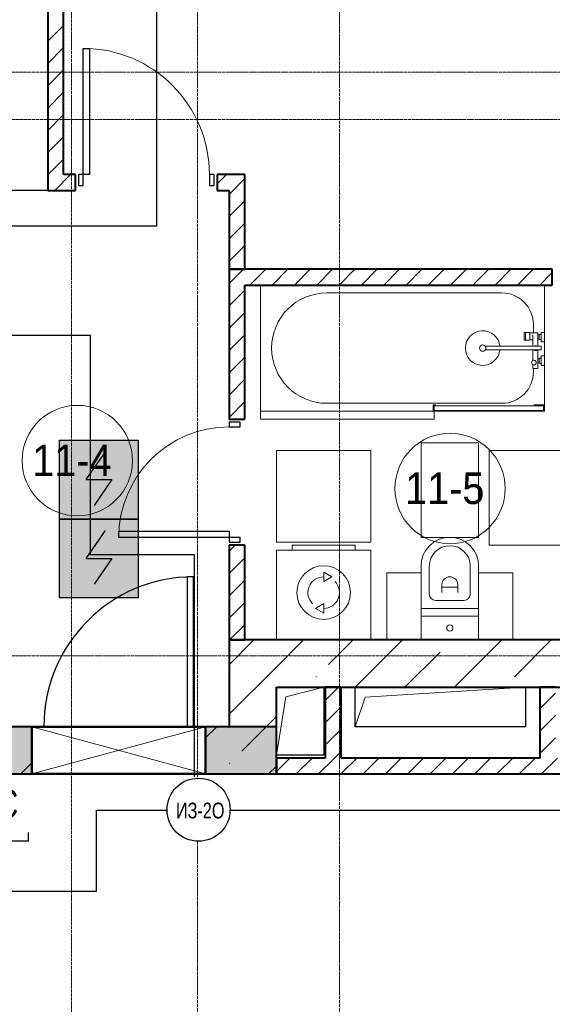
# Model space of a CAD drawing. Header units: millimetres. Extents: x -816133 to 919604, y 87941 to 147341.
# Tile 147 of 256: x -14880 to -11502, y 129264 to 135506. Entities that reach past the tile are written whole.
import ezdxf

# ---------------------------------------------------------------- set-up
doc = ezdxf.new("R2010")
doc.units = ezdxf.units.MM
doc.set_wipeout_variables(frame=1)
doc.linetypes.add('ADSK_Линия сетки', pattern=[25, 20, -2.5, 0, -2.5])
doc.linetypes.add('Линия сетки', pattern=[25, 20, -2.5, 0, -2.5])
for name, color, linetype, lineweight in [('_АПС_Оборудование', 1, 'Continuous', 30), ('A-000-M_MASS', 7, 'Continuous', 18), ('A-010-A_ROOM', 7, 'Continuous', 20), ('A-200-M_WALL', 7, 'Continuous', 18), ('A-200-M_WALL_EXT', 7, 'Continuous', 18), ('A-200-M_WALL_INT', 7, 'Continuous', 18), ('A-200-M_WALL_PAT', 7, 'Continuous', 40), ('A-314-M_WINDOW', 7, 'Continuous', 18), ('A-325-M_DOOR', 7, 'Continuous', 18), ('A-325-M_DOOR_PANEL', 7, 'Continuous', 30), ('A-700-M_FFE', 7, 'Continuous', 18), ('E-610-M_EPS', 7, 'Continuous', 18), ('M-520-M_DRAINAGE_FW', 7, 'Continuous', 18), ('Z-030-M_GRID', 7, 'Continuous', 9), ('Z-060-M_DETAIL', 7, 'Continuous', 18), ('СОУЭ', 1, 'Continuous', 30), ('СС-011-ПОЖ-СИГНАЛИЗАЦИЯ', 1, 'Continuous', 30), ('УГО АПС и АПЗ$0$_АПС_Оборудование', 1, 'Continuous', 30), ('УГО АПС и АПЗ$0$СС-011-ПОЖ-СИГНАЛИЗАЦИЯ', 1, 'Continuous', 30)]:
    doc.layers.add(name, color=color, linetype=linetype, lineweight=lineweight)
doc.layers.add('EI_HATCH_GALV', color=7, linetype='Continuous')
doc.layers.add('АПС', color=5, linetype='Continuous')
doc.styles.add('Arial Narrow', font='ARIALN.TTF', dxfattribs={"width": 0.9, "height": 600})
doc.styles.add('Arial_2', font='arial.ttf', dxfattribs={"width": 0.9, "height": 400})

# ---------------------------------------------------------------- blocks, each defined once
blk = doc.blocks.new('10эт')
at = {"layer": 'A-200-M_WALL_PAT', "lineweight": 18}
h = blk.add_hatch(color=9, dxfattribs=at)
h.paths.add_polyline_path([(346783.5, 129601.1), (347051.7, 129601.1), (347051.7, 129901.1), (346601.5, 129901.1), (346601.5, 129601.1)])
h.paths.add_polyline_path([(345501.5, 129601.1), (345501.5, 129901.1), (345051.7, 129901.1), (345051.7, 129601.1)])
at = {"layer": 'A-000-M_MASS', "color": 9}
for p, q in [((347111.7, 130091.1), (347351.7, 130151.1)), ((347614.2, 130088.6), (348631.7, 130151.1)), ((347051.7, 129721.1), (347111.7, 130091.1)), ((347551.7, 129901.1), (347614.2, 130088.6))]:
    blk.add_line(p, q, dxfattribs=at)
at = {"layer": 'A-000-M_MASS', "color": 9, "lineweight": 30}
for p, q in [((347351.7, 130151.1), (347351.7, 129721.1)), ((347551.7, 129901.1), (347551.7, 130151.1)), ((348631.7, 130151.1), (348631.7, 129901.1)), ((348631.7, 129901.1), (347551.7, 129901.1)), ((347351.7, 129721.1), (347051.7, 129721.1))]:
    blk.add_line(p, q, dxfattribs=at)
at = {"layer": 'A-010-A_ROOM', "color": 9}
for centre in [(345788.8, 131588), (348153.2, 131411.1)]:
    blk.add_circle(centre, 350, dxfattribs=at)
at = {"layer": 'A-200-M_WALL', "color": 9}
for p, q in [((345601.7, 133301.5), (342151.7, 133301.5)), ((342151.7, 133301.5), (345601.7, 133301.5)), ((345601.7, 133300.7), (344652.1, 133300.7)), ((344652.1, 133300.7), (345601.7, 133300.7)), ((345601.7, 133301.1), (345601.7, 133300.7))]:
    blk.add_line(p, q, dxfattribs=at)
at = {"layer": 'A-200-M_WALL', "color": 9, "lineweight": 40}
for p, q in [((345501.5, 129901.1), (345051.7, 129901.1)), ((347051.7, 129901.1), (346601.5, 129901.1)), ((347051.7, 129601.1), (347051.7, 129901.1)), ((345051.7, 129601.1), (345501.5, 129601.1)), ((346601.5, 129601.1), (347051.7, 129601.1))]:
    blk.add_line(p, q, dxfattribs=at)
at = {"layer": 'A-200-M_WALL_EXT', "color": 9, "lineweight": 40}
for p, q in [((347051.7, 130451.1), (346751.7, 130451.1)), ((346751.7, 130451.1), (346751.7, 129901.1)), ((352251.7, 130451.1), (347051.7, 130451.1)), ((347051.7, 130151.1), (352251.7, 130151.1)), ((347051.7, 129601.1), (347051.7, 130151.1)), ((345501.5, 129901.1), (345351.7, 129901.1)), ((346751.7, 129901.1), (346601.7, 129901.1)), ((346601.7, 129901.1), (346601.7, 129601.1)), ((345051.7, 129601.1), (345501.5, 129601.1)), ((346601.7, 129601.1), (346751.7, 129601.1)), ((346751.7, 129601.1), (347051.7, 129601.1))]:
    blk.add_line(p, q, dxfattribs=at)
at = {"layer": 'A-200-M_WALL_INT', "color": 9, "lineweight": 40}
for p, q in [((345601.7, 136951.1), (345601.7, 133401.1)), ((345701.7, 133401.1), (345701.7, 136951.1)), ((345601.7, 133401.1), (345601.7, 133301.1)), ((345776.7, 133401.1), (345701.7, 133401.1)), ((345776.7, 133301.1), (345776.7, 133401.1)), ((346751.7, 133401.1), (346676.7, 133401.1)), ((346676.7, 133401.1), (346676.7, 133301.1)), ((346851.7, 133401.1), (346751.7, 133401.1)), ((346851.7, 132801.1), (346851.7, 133401.1)), ((345601.7, 133301.1), (345776.7, 133301.1)), ((346676.7, 133301.1), (346751.7, 133301.1)), ((346751.7, 133301.1), (346751.7, 132801.1)), ((346851.7, 132801.1), (346751.7, 132801.1)), ((346751.7, 132801.1), (346751.7, 131851.1)), ((346751.7, 132801.1), (346851.7, 132801.1)), ((348801.7, 132801.1), (346851.7, 132801.1)), ((348801.7, 132701.1), (348801.7, 132801.1)), ((346851.7, 131851.1), (346851.7, 132701.1)), ((346851.7, 132701.1), (348801.7, 132701.1)), ((346751.7, 131851.1), (346851.7, 131851.1)), ((346851.7, 131051.1), (346751.7, 131051.1)), ((346751.7, 131051.1), (346751.7, 130451.1)), ((346851.7, 130451.1), (346851.7, 131051.1)), ((346751.7, 130451.1), (346851.7, 130451.1)), ((347461.7, 130151.1), (347361.7, 130151.1)), ((347361.7, 130151.1), (347361.7, 129701.1)), ((347461.7, 129701.1), (347461.7, 130151.1)), ((348821.7, 130151.1), (348721.7, 130151.1)), ((348721.7, 130151.1), (348721.7, 129701.1)), ((347361.7, 129701.1), (347051.7, 129701.1)), ((347051.7, 129701.1), (347051.7, 129601.1)), ((348721.7, 129701.1), (347461.7, 129701.1)), ((347051.7, 129601.1), (352251.7, 129601.1))]:
    blk.add_line(p, q, dxfattribs=at)
at = {"layer": 'A-200-M_WALL_PAT', "color": 9, "linetype": 'Continuous', "lineweight": 9}
for p, q in [((345601.7, 134247.3), (345701.7, 134347.3)), ((345601.7, 134105.8), (345701.7, 134205.8)), ((345601.7, 133964.4), (345701.7, 134064.4)), ((345601.7, 133823), (345701.7, 133923)), ((345601.7, 133681.6), (345701.7, 133781.6)), ((345601.7, 133540.2), (345701.7, 133640.2)), ((345604, 133401.1), (345701.7, 133498.7)), ((345601.7, 133398.7), (345604, 133401.1)), ((345645.4, 133301.1), (345745.4, 133401.1)), ((346676.7, 133342.4), (346735.4, 133401.1)), ((346751.7, 133275.9), (346851.7, 133375.9)), ((346751.7, 133134.5), (346851.7, 133234.5)), ((346751.7, 132993.1), (346851.7, 133093.1)), ((346751.7, 132851.7), (346851.7, 132951.7)), ((346751.7, 132710.3), (346842.5, 132801.1)), ((346842.5, 132801.1), (346851.7, 132810.3)), ((346883.9, 132701.1), (346983.9, 132801.1)), ((347025.3, 132701.1), (347125.3, 132801.1)), ((347166.8, 132701.1), (347266.8, 132801.1)), ((347308.2, 132701.1), (347408.2, 132801.1)), ((347449.6, 132701.1), (347549.6, 132801.1)), ((347591, 132701.1), (347691, 132801.1)), ((347732.5, 132701.1), (347832.5, 132801.1)), ((347873.9, 132701.1), (347973.9, 132801.1)), ((348015.3, 132701.1), (348115.3, 132801.1)), ((348156.7, 132701.1), (348256.7, 132801.1)), ((348298.1, 132701.1), (348398.1, 132801.1)), ((348439.6, 132701.1), (348539.6, 132801.1)), ((348581, 132701.1), (348681, 132801.1)), ((348722.4, 132701.1), (348801.7, 132780.4)), ((346751.7, 132568.8), (346851.7, 132668.8)), ((346751.7, 132427.4), (346851.7, 132527.4)), ((346751.7, 132286), (346851.7, 132386)), ((346751.7, 132144.6), (346851.7, 132244.6)), ((346751.7, 132003.2), (346851.7, 132103.2)), ((346751.7, 131861.7), (346851.7, 131961.7)), ((346751.7, 131013.2), (346789.6, 131051.1)), ((346751.7, 130871.8), (346851.7, 130971.8)), ((346751.7, 130730.4), (346851.7, 130830.4)), ((346751.7, 130588.9), (346851.7, 130688.9)), ((346755.2, 130451.1), (346851.7, 130547.5)), ((346751.7, 130293.7), (346909, 130451.1)), ((347051.7, 130279.4), (347223.3, 130451.1)), ((347382.5, 130295.8), (347537.7, 130451.1)), ((347552, 130151.1), (347852, 130451.1)), ((348180.6, 130151.1), (348480.6, 130451.1)), ((348561.1, 130217.3), (348794.9, 130451.1)), ((347866.3, 130151.1), (348089.7, 130374.4)), ((346751.7, 129979.4), (347051.7, 130279.4)), ((347303.9, 130217.3), (347306.3, 130219.6)), ((347361.7, 130067.6), (347445.2, 130151.1)), ((348721.7, 130013.4), (348821.7, 130113.4)), ((347361.7, 129926.2), (347461.7, 130026.2)), ((346832.4, 129745.8), (347051.7, 129965.1)), ((348721.7, 129871.9), (348821.7, 129971.9)), ((346601.7, 129829.4), (346673.3, 129901.1)), ((347361.7, 129784.7), (347461.7, 129884.7)), ((348721.7, 129730.5), (348821.7, 129830.5)), ((347419.5, 129701.1), (347461.7, 129743.3)), ((345430.8, 129601.4), (345496.6, 129667.2)), ((346753.8, 129667.2), (346756.2, 129669.6)), ((347002, 129601.1), (347051.7, 129650.8)), ((347051.7, 129616.2), (347136.6, 129701.1)), ((347178, 129601.1), (347278, 129701.1)), ((347319.5, 129601.1), (347419.5, 129701.1)), ((347460.9, 129601.1), (347560.9, 129701.1)), ((347602.3, 129601.1), (347702.3, 129701.1)), ((347743.7, 129601.1), (347843.7, 129701.1)), ((347885.1, 129601.1), (347985.1, 129701.1)), ((348026.6, 129601.1), (348126.6, 129701.1)), ((348168, 129601.1), (348268, 129701.1)), ((348309.4, 129601.1), (348409.4, 129701.1)), ((348450.8, 129601.1), (348550.8, 129701.1)), ((348592.3, 129601.1), (348692.3, 129701.1)), ((348733.7, 129601.1), (348833.7, 129701.1))]:
    blk.add_line(p, q, dxfattribs=at)
at = {"layer": 'A-314-M_WINDOW', "color": 9, "lineweight": 50}
for p, q in [((345501.5, 129601.1), (345501.5, 129901.1)), ((345501.5, 129901.1), (346601.5, 129901.1)), ((346601.5, 129901.1), (346601.5, 129601.1)), ((346601.5, 129601.1), (345501.5, 129601.1))]:
    blk.add_line(p, q, dxfattribs=at)
at = {"layer": 'A-325-M_DOOR', "color": 9, "lineweight": 30}
for p, q in [((345826.7, 133401.1), (345826.7, 134201.1)), ((345826.7, 134201.1), (345866.7, 134201.1)), ((345826.7, 133401.1), (345826.7, 134201.1)), ((345866.7, 134201.1), (345866.7, 133401.1)), ((345796.7, 133401.1), (345796.7, 133331.1)), ((345826.7, 133401.1), (345796.7, 133401.1)), ((345866.7, 133401.1), (345826.7, 133401.1)), ((345826.7, 133331.1), (345826.7, 133401.1)), ((346656.7, 133401.1), (346626.7, 133401.1)), ((346626.7, 133401.1), (346626.7, 133331.1)), ((346656.7, 133331.1), (346656.7, 133401.1)), ((345796.7, 133331.1), (345826.7, 133331.1)), ((346626.7, 133331.1), (346656.7, 133331.1)), ((346821.7, 131831.1), (346751.7, 131831.1)), ((346751.7, 131831.1), (346751.7, 131801.1)), ((346751.7, 131801.1), (346821.7, 131801.1)), ((346821.7, 131801.1), (346821.7, 131831.1)), ((346051.7, 131101.1), (346051.7, 131141.1)), ((346051.7, 131141.1), (346751.7, 131141.1)), ((346751.7, 131101.1), (346051.7, 131101.1)), ((346751.7, 131101.1), (346051.7, 131101.1)), ((346751.7, 131141.1), (346751.7, 131101.1)), ((346821.7, 131101.1), (346751.7, 131101.1)), ((346751.7, 131101.1), (346751.7, 131071.1)), ((346821.7, 131071.1), (346821.7, 131101.1)), ((346751.7, 131071.1), (346821.7, 131071.1))]:
    blk.add_line(p, q, dxfattribs=at)
at = {"layer": 'A-325-M_DOOR', "color": 9, "lineweight": 9}
for centre, radius, start, end in [((345826.7, 133401.1), 800, 0, 90), ((346751.7, 131101.1), 700, 90, 180)]:
    blk.add_arc(centre, radius, start, end, dxfattribs=at)
at = {"layer": 'A-325-M_DOOR_PANEL', "color": 9}
for p, q in [((346526.5, 130851.1), (346486.5, 130851.1)), ((346486.5, 130851.1), (346486.5, 129901.1)), ((346526.5, 129901.1), (346526.5, 130851.1))]:
    blk.add_line(p, q, dxfattribs=at)
blk.add_arc((346526.5, 129901.1), 950, 90, 180, dxfattribs=at)
at = {"layer": 'A-700-M_FFE', "color": 9, "lineweight": 9}
for p, q in [((348046.9, 131901.1), (346951.7, 131901.1)), ((346951.7, 131901.1), (346951.7, 131851.1)), ((348051.7, 131851.1), (348051.7, 131900.9)), ((346951.7, 131851.1), (348051.7, 131851.1)), ((347651.7, 131651.1), (347051.7, 131651.1)), ((347051.7, 131651.1), (347051.7, 131071.1)), ((347651.7, 131071.1), (347651.7, 131651.1)), ((347969.2, 131701.1), (347969.2, 131101.1)), ((348334.2, 131701.1), (347969.2, 131701.1)), ((348334.2, 131101.1), (348334.2, 131701.1)), ((348851.7, 131651.1), (348401.7, 131651.1)), ((348401.7, 131651.1), (348401.7, 131051.1)), ((347969.2, 131101.1), (348334.2, 131101.1)), ((347051.7, 131071.1), (347651.7, 131071.1)), ((348401.7, 131051.1), (348851.7, 131051.1)), ((347751.7, 130876.1), (347751.7, 130451.1)), ((347969.2, 130876.1), (347751.7, 130876.1)), ((348551.7, 130876.1), (348334.2, 130876.1)), ((348551.7, 130451.1), (348551.7, 130876.1))]:
    blk.add_line(p, q, dxfattribs=at)
at = {"layer": 'E-610-M_EPS', "color": 9}
for p, q in [((347151.7, 131051.1), (347551.7, 131051.1)), ((347151.7, 131021.1), (347151.7, 131051.1)), ((347551.7, 131051.1), (347551.7, 131021.1)), ((347051.7, 131021.1), (347651.7, 131021.1)), ((347051.7, 130451.1), (347051.7, 131021.1)), ((347651.7, 131021.1), (347651.7, 130451.1)), ((347351.7, 130881.1), (347403.7, 130851.1)), ((347351.7, 130821.1), (347351.7, 130881.1)), ((347403.7, 130851.1), (347351.7, 130821.1)), ((347299.8, 130651.1), (347351.7, 130681.1)), ((347351.7, 130621.1), (347299.8, 130651.1)), ((347351.7, 130681.1), (347351.7, 130621.1))]:
    blk.add_line(p, q, dxfattribs=at)
for radius, start, end in [(170, 0, 180), (100, 90, 225), (100, 270, 45), (170, 180, 0)]:
    blk.add_arc((347351.7, 130751.1), radius, start, end, dxfattribs=at)
at = {"layer": 'M-520-M_DRAINAGE_FW', "color": 9}
for p, q in [((346951.7, 132701.1), (346951.7, 131901.1)), ((347371.7, 132651.1), (348481.7, 132651.1)), ((348751.7, 132400.8), (348751.7, 132701.1)), ((348631.7, 132399.1), (348622.6, 132399.1)), ((348622.6, 132399.1), (348622.6, 132352.1)), ((348659.2, 132399.1), (348631.7, 132399.1)), ((348631.7, 132399.1), (348631.7, 132352.1)), ((348631.7, 132352.1), (348631.7, 132399.1)), ((348659.2, 132352.1), (348659.2, 132399.1)), ((348709.7, 132397.3), (348659.2, 132397.3)), ((348659.2, 132397.3), (348659.2, 132354.5)), ((348681.7, 132451.1), (348681.7, 132397.3)), ((348709.7, 132384.4), (348709.7, 132397.3)), ((348751.7, 132400.8), (348731.7, 132400.8)), ((348731.7, 132400.8), (348731.7, 132341.1)), ((348751.7, 132341.1), (348751.7, 132400.8)), ((348622.6, 132352.1), (348631.7, 132352.1)), ((348631.7, 132352.1), (348659.2, 132352.1)), ((348659.2, 132354.5), (348678, 132354.5)), ((348678, 132384.4), (348678, 132312.4)), ((348709.7, 132312.4), (348709.7, 132384.4)), ((348717.7, 132384.4), (348709.7, 132384.4)), ((348709.7, 132384.4), (348709.7, 132357.5)), ((348709.7, 132357.5), (348717.7, 132357.5)), ((348731.7, 132387), (348717.7, 132387)), ((348717.7, 132387), (348717.7, 132355.1)), ((348717.7, 132357.5), (348717.7, 132384.4)), ((348717.7, 132355.1), (348731.7, 132355.1)), ((348731.7, 132355.1), (348731.7, 132387)), ((348731.7, 132341.1), (348751.7, 132341.1)), ((348751.7, 132251.1), (348751.7, 132341.1)), ((348731.7, 132312.4), (348376.7, 132312.4)), ((348376.7, 132289.7), (348731.7, 132289.7)), ((348678, 132289.7), (348678, 132222.4)), ((348709.7, 132171.9), (348709.7, 132289.7)), ((348731.7, 132289.7), (348731.7, 132312.4)), ((348709.7, 132234.6), (348709.7, 132207.7)), ((348717.7, 132234.6), (348709.7, 132234.6)), ((348709.7, 132207.7), (348717.7, 132207.7)), ((348717.7, 132237), (348717.7, 132205.1)), ((348731.7, 132237), (348717.7, 132237)), ((348717.7, 132207.7), (348717.7, 132234.6)), ((348731.7, 132251.1), (348731.7, 132191.3)), ((348751.7, 132251.1), (348731.7, 132251.1)), ((348731.7, 132205.1), (348731.7, 132237)), ((348751.7, 132191.3), (348751.7, 132251.1)), ((348678, 132195.4), (348678, 132171.9)), ((348678, 132171.9), (348709.7, 132171.9)), ((348681.7, 132171.9), (348681.7, 132151.1)), ((348717.7, 132205.1), (348731.7, 132205.1)), ((348731.7, 132191.3), (348751.7, 132191.3)), ((348751.7, 131941.1), (348751.7, 132191.3)), ((348481.7, 131951.1), (347371.7, 131951.1)), ((348046.7, 131941.1), (348046.7, 131900.9)), ((348061.7, 131941.1), (348046.7, 131941.1)), ((348046.7, 131900.9), (348061.7, 131900.9)), ((348051.7, 131905.9), (348051.7, 131936.1)), ((348051.7, 131936.1), (348061.7, 131936.1)), ((348746.7, 131936.1), (348051.7, 131936.1)), ((348051.7, 131936.1), (348051.7, 131905.9)), ((348061.7, 131905.9), (348051.7, 131905.9)), ((348051.7, 131905.9), (348746.7, 131905.9)), ((348061.7, 131936.1), (348061.7, 131941.1)), ((348061.7, 131900.9), (348061.7, 131905.9)), ((348061.7, 131901.1), (348736.7, 131901.1)), ((348751.7, 131941.1), (348686.7, 131941.1)), ((348686.7, 131941.1), (348686.7, 131936.1)), ((348686.7, 131936.1), (348746.7, 131936.1)), ((348746.7, 131905.9), (348736.7, 131905.9)), ((348736.7, 131905.9), (348736.7, 131901.1)), ((348736.7, 131901.1), (348751.7, 131901.1)), ((348746.7, 131936.1), (348746.7, 131905.9)), ((348746.7, 131905.9), (348746.7, 131936.1)), ((348751.7, 131901.1), (348751.7, 131941.1)), ((347969.2, 130918.6), (347969.2, 130651.1)), ((348021.7, 130741.1), (348021.7, 130918.6)), ((348281.7, 130918.6), (348281.7, 130741.1)), ((348334.2, 130651.1), (348334.2, 130918.6)), ((348101.7, 130751.1), (348101.7, 130801.1)), ((348201.7, 130786.1), (348101.7, 130786.1)), ((348201.7, 130801.1), (348201.7, 130751.1)), ((347969.2, 130651.1), (348334.2, 130651.1)), ((348334.2, 130651.1), (347969.2, 130651.1)), ((347969.2, 130651.1), (347969.2, 130601.1)), ((348241.7, 130701.1), (348061.7, 130701.1)), ((348334.2, 130601.1), (348334.2, 130651.1)), ((348334.2, 130601.1), (347969.2, 130601.1)), ((347969.2, 130601.1), (347969.2, 130451.1)), ((347969.2, 130601.1), (348334.2, 130601.1)), ((348334.2, 130451.1), (348334.2, 130601.1))]:
    blk.add_line(p, q, dxfattribs=at)
for centre, radius, start, end in [((347371.7, 132301.1), 350, 90, 270), ((348481.7, 132451.1), 200, 0, 90), ((348360.2, 132301.1), 110, 5.91598, 354.08402), ((348360.2, 132301.1), 20, 90, 270), ((348360.2, 132301.1), 20, 270, 90), ((348360.2, 132301.1), 20, 325.4667, 34.5333), ((348695.6, 132301.1), 15.5, 47.00933, 132.99067), ((348695.6, 132301.1), 15.5, 227.00933, 312.99067), ((348684.6, 132208.9), 15, 90, 270), ((348684.6, 132208.9), 15, 244.04828, 115.95172), ((348684.6, 132208.9), 15, 270, 90), ((348481.7, 132151.1), 200, 270, 0), ((348151.7, 130918.6), 182.5, 0, 180), ((348151.7, 130918.6), 130, 0, 180), ((348151.7, 130801.1), 50, 0, 180), ((348061.7, 130741.1), 40, 180, 270), ((348241.7, 130741.1), 40, 270, 0), ((348151.7, 130526.1), 20, 0, 180), ((348151.7, 130526.1), 20, 180, 0)]:
    blk.add_arc(centre, radius, start, end, dxfattribs=at)
at = {"layer": 'Z-030-M_GRID', "color": 9, "linetype": 'Линия сетки'}
for p, q in [((345751.7, 117346.8), (345751.7, 137026.1)), ((346551.7, 116076.8), (346551.7, 137026.1)), ((347451.7, 116076.8), (347451.7, 137026.1))]:
    blk.add_line(p, q, dxfattribs=at)
at = {"layer": 'Z-030-M_GRID', "color": 9, "linetype": 'ADSK_Линия сетки'}
for p, q in [((358421.7, 134051.1), (309708.4, 134051.1)), ((358421.7, 133751.1), (308438.4, 133751.1)), ((358421.7, 130351.1), (308438.4, 130351.1))]:
    blk.add_line(p, q, dxfattribs=at)
at = {"layer": 'Z-060-M_DETAIL', "color": 9}
for p, q in [((345501.5, 129901.1), (345501.5, 129601.1)), ((346601.5, 129901.1), (345501.5, 129901.1)), ((346601.5, 129901.1), (345501.5, 129601.1)), ((345501.5, 129901.1), (346601.5, 129601.1)), ((346601.5, 129901.1), (346601.5, 129601.1)), ((345501.5, 129601.1), (346601.5, 129601.1))]:
    blk.add_line(p, q, dxfattribs=at)
at = {"layer": 'A-010-A_ROOM', "color": 9, "lineweight": 30, "style": 'Arial_2', "width": 0.9}
for s, p in [('11-4', (345503.4, 131489.7)), ('11-5', (347867.7, 131312.8))]:
    blk.add_text(s, height=200, dxfattribs=at).set_placement(p)
blk = doc.blocks.new('_МДУ')
at = {"color": 1}
blk.add_wipeout([(-350, 175), (350, 175), (350, -175), (-350, -175)], dxfattribs=at)
at = {"layer": 'АПС', "color": 1, "lineweight": 30, "ltscale": 200}
blk.add_lwpolyline([(350, 175), (-350, 175), (-350, -175), (350, -175)], close=True, dxfattribs=at)
at = {"layer": 'АПС', "color": 0, "lineweight": 30, "ltscale": 200, "insert": (3.3, -0.1), "char_height": 150.98, "width": 668.294, "attachment_point": 5, "style": 'Arial Narrow', "bg_fill": 2}
blk.add_mtext('МДУ-1С', dxfattribs=at)
blk = doc.blocks.new('ИП 212-64 прот.R3')
at = {"layer": 'EI_HATCH_GALV', "lineweight": 30, "true_color": 0xffffff}
h = blk.add_hatch(color=7, dxfattribs=at)
h.dxf.hatch_style = 1
h.paths.add_polyline_path([(-2.5, 2.5), (2.5, 2.5), (2.5, -2.5), (-2.5, -2.5)])
at = {"color": 1, "linetype": 'ByBlock', "lineweight": -2}
for p, q in [((0.397, 1.766), (-0.83, 0)), ((-0.83, 0), (0.829, 0)), ((0.829, 0), (-0.306, -1.637))]:
    blk.add_line(p, q, dxfattribs=at)
at = {"color": 1, "linetype": 'ByBlock', "lineweight": -2, "ltscale": 0.1}
blk.add_lwpolyline([(-2.5, 2.5), (2.5, 2.5), (2.5, -2.5), (-2.5, -2.5)], close=True, dxfattribs=at)
blk = doc.blocks.new('УГО АПС и АПЗ$0$A$C0ED213A1')
blk.add_wipeout([(-199.9, -0.4), (0.1, -200.4), (200.1, -0.4), (0.1, 199.6)])
blk.add_circle((0.1, -0.4), 200)
at = {"layer": 'УГО АПС и АПЗ$0$СС-011-ПОЖ-СИГНАЛИЗАЦИЯ', "color": 1, "style": 'Arial Narrow', "width": 0.9}
blk.add_text('ИЗ-2О', height=100, dxfattribs=at).set_placement((-143.7, -55.5))

msp = doc.modelspace()

# ---------------------------------------------------------------- linework, layer by layer
at = {"layer": 'СС-011-ПОЖ-СИГНАЛИЗАЦИЯ', "ltscale": 100}
msp.add_lwpolyline([(-13772.1, 130705.1), (-13772.1, 132114), (-14431.3, 132114), (-14431.3, 133504.7), (-16665.1, 133504.7), (-16665.1, 134200), (-14010.2, 134200), (-14010.2, 135718.8), (-12673.6, 135718.8)], dxfattribs=at)
at = {"layer": 'СС-011-ПОЖ-СИГНАЛИЗАЦИЯ'}
msp.add_lwpolyline([(-31366.8, 130514.6), (-25403.8, 130514.6), (-25403.8, 129931.6), (-24893.1, 129931.6), (-24893.1, 130508.6), (-21347.1, 130508.6), (-21347.1, 131090), (-20831.4, 131090), (-20831.4, 130508.7), (-15578.7, 130508.7), (-15578.7, 129980.4), (-14393.1, 129980.4), (-14393.1, 130495.2), (-10191.1, 130495.2), (-9918, 130973.4)], dxfattribs=at)

# ---------------------------------------------------------------- block references
at = {"layer": 'СОУЭ', "color": 6, "xscale": 100, "yscale": 100, "zscale": 100}
for p in [(-14377.8, 132590.5), (-14377.8, 132090.5)]:
    msp.add_blockref('ИП 212-64 прот.R3', p, dxfattribs=at)
at = {"layer": 'СС-011-ПОЖ-СИГНАЛИЗАЦИЯ', "color": 9, "lineweight": 30}
msp.add_blockref('10эт', (-360303.7, 1122.9), dxfattribs=at)

# ---------------------------------------------------------------- next in the draw order: block references
at = {"layer": '_АПС_Оборудование', "color": 0, "lineweight": 30, "xscale": 1.2, "yscale": 1.2, "zscale": 1.2}
msp.add_blockref('_МДУ', (-15244.4, 130510.2), dxfattribs=at)
at = {"layer": 'УГО АПС и АПЗ$0$_АПС_Оборудование'}
msp.add_blockref('УГО АПС и АПЗ$0$A$C0ED213A1', (-13745.6, 130497.9), dxfattribs=at)

doc.saveas('drawing.dxf')
